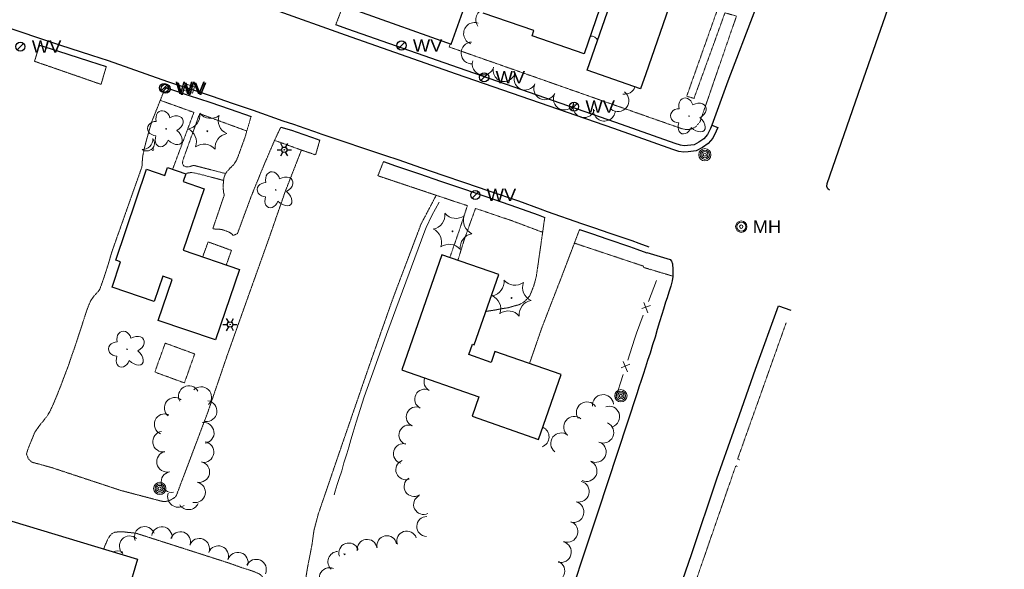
# Model space of a CAD drawing. Extents: x 386588 to 390135, y 96998 to 113606.
# Tile 21 of 93: x 387758 to 388141, y 98474 to 98687. Entities that reach past the tile are written whole.
import ezdxf
from ezdxf.enums import TextEntityAlignment as Align

# ---------------------------------------------------------------- set-up
doc = ezdxf.new("R2010")
doc.units = 0
doc.header["$MEASUREMENT"] = 0
doc.linetypes.add('Wisdot3', pattern=[0.1875, 0.125, -0.0625])
doc.linetypes.add('Wisdot5', pattern=[0.1, 0.05, -0.05])
for name, color, linetype, lineweight in [('E_BLD', 241, 'Continuous', 25), ('E_DRN', 40, 'Continuous', 15), ('E_DWY', 2, 'Wisdot3', 15), ('E_LAND_Vegetation', 3, 'Continuous', 15), ('E_LTG', 21, 'Continuous', 25), ('E_MISCPROP', 30, 'Continuous', 15), ('E_MISCPROP_Railing', 30, 'Continuous', 15), ('E_MISCPROP_Solid', 241, 'Continuous', 15), ('E_PATH_Sidewalk', 2, 'Wisdot5', 15), ('E_RDWY', 21, 'Continuous', 25), ('E_UTL_MH', 30, 'Continuous', 15), ('E_UTL_W', 5, 'Continuous', 25)]:
    doc.layers.add(name, color=color, linetype=linetype, lineweight=lineweight)
doc.styles.add('Style-dot_font5', font='dot_font5.shx')

# ---------------------------------------------------------------- blocks, each defined once
blk = doc.blocks.new('INLET')
at = {"layer": 'E_DRN', "flags": 128}
blk.add_lwpolyline([(-7.5, 10), (7.5, 10), (7.5, 0), (-7.5, 0)], close=True, dxfattribs=at)
blk = doc.blocks.new('LPOL')
at = {"layer": 'E_LTG'}
for p, q in [((-4, 0), (-1.5, 0)), ((-0.75, 1.3), (-2, 3.46)), ((0.75, 1.3), (2, 3.46)), ((1.5, 0), (4, 0)), ((-2, -3.46), (-0.75, -1.3)), ((2, -3.46), (0.75, -1.3))]:
    blk.add_line(p, q, dxfattribs=at)
for radius in [1.5, 1.5, 1.5, 0.125]:
    blk.add_circle((0, 0), radius, dxfattribs=at)
blk = doc.blocks.new('MH')
at = {"layer": 'E_UTL_MH'}
for radius in [5, 4, 1.5]:
    blk.add_circle((0, 0), radius, dxfattribs=at)
at = {"layer": 'E_UTL_MH', "style": 'Style-dot_font5', "width": 1.111111}
blk.add_text('MH', height=10.8, dxfattribs=at).set_placement((10, 0), align=Align.MIDDLE_LEFT)
blk = doc.blocks.new('CTRE')
at = {"layer": 'E_LAND_Vegetation'}
blk.add_circle((0, 0), 0.223, dxfattribs=at)
for centre, start, end in [((-11.97, 8.96), 280.2067, 5.9716), ((1.81, 14.92), 220.2113, 305.9762), ((13.83, 5.89), 160.2113, 245.9762), ((-13.83, -5.9), 340.2113, 65.9762), ((-1.81, -14.93), 40.2113, 125.9762)]:
    blk.add_arc(centre, 7.87, start, end, dxfattribs=at)
at = {"layer": 'E_LAND_Vegetation', "extrusion": (0, 0, -1)}
blk.add_arc((-12.03, -9.04), 7.87, 354.0728, 79.7489, dxfattribs=at)
blk = doc.blocks.new('POLE')
at = {"layer": 'E_MISCPROP'}
for radius in [4.46, 3.35, 2.23, 1.12]:
    blk.add_circle((0, 0), radius, dxfattribs=at)
blk = doc.blocks.new('SDSH')
at = {"layer": 'E_MISCPROP_Solid'}
blk.add_circle((0, 0), 1.5, dxfattribs=at)
for centre, radius, start, end in [((-8.6, 8.6), 10.7, 233.5697, 36.4341), ((-14.7, 14.7), 14.7, 268.683, 1.317)]:
    blk.add_arc(centre, radius, start, end, dxfattribs=at)
blk = doc.blocks.new('DTRE')
at = {"layer": 'E_LAND_Vegetation'}
blk.add_circle((-0.18, 0), 0.183, dxfattribs=at)
for centre, major_axis, ratio in [((-1.87, 5.32), (1.36, -4.98), 0.782863), ((4.06, 2.74), (-5.27, -2.93), 0.691916), ((-5.87, 0.15), (4.93, -0.12), 0.832022), ((-2.49, -5.24), (1.8, 4.86), 0.716896), ((3.54, -3.71), (-5.01, 4.58), 0.560249)]:
    blk.add_ellipse(centre, major_axis=major_axis, ratio=ratio, start_param=1.570796, end_param=4.712389, dxfattribs=at)
blk = doc.blocks.new('WV')
at = {"layer": 'E_UTL_W'}
blk.add_line((-2.83, -2.83), (2.83, 2.83), dxfattribs=at)
blk.add_circle((0, 0), 4, dxfattribs=at)
at = {"layer": 'E_UTL_W', "style": 'Style-dot_font5', "width": 1.111111}
blk.add_text('WV', height=10.8, dxfattribs=at).set_placement((10, 0), align=Align.MIDDLE_LEFT)

msp = doc.modelspace()

# ---------------------------------------------------------------- linework, layer by layer
at = {"layer": 'E_BLD'}
for p, q in [((387979.12, 98667.7), (387995.87, 98715.84)), ((387926.2, 98677.83), (387933.3, 98697.9)), ((387986.8, 98699.81), (387978.01, 98674.12)), ((388011.96, 98695.26), (388001.89, 98666.32)), ((387889.71, 98690.75), (387926.2, 98677.83)), ((387958.43, 98683.13), (387938.63, 98689.9)), ((387957.73, 98681.06), (387958.43, 98683.13)), ((387958.43, 98683.13), (387958.43, 98683.13)), ((387978.01, 98674.12), (387957.73, 98681.06)), ((387926.2, 98677.83), (387926.2, 98677.83)), ((387978.01, 98674.12), (387978.01, 98674.12)), ((387999.85, 98660.49), (387979.12, 98667.7)), ((387979.12, 98667.7), (387979.12, 98667.7)), ((388001.89, 98666.32), (387999.85, 98660.49)), ((388001.89, 98666.32), (388001.89, 98666.32)), ((387999.85, 98660.49), (387999.85, 98660.49)), ((387795.66, 98593.89), (387807.7, 98629.24)), ((387807.7, 98629.24), (387814.73, 98626.84)), ((387814.73, 98626.84), (387815.78, 98629.92)), ((387815.78, 98629.92), (387822.99, 98627.46)), ((387822.99, 98627.46), (387821.95, 98624.41)), ((387830.08, 98621.63), (387821.94, 98597.75)), ((387821.95, 98624.41), (387830.08, 98621.63)), ((387821.94, 98597.75), (387843.81, 98590.29)), ((387922.61, 98596.03), (387906.96, 98551.27)), ((387944.69, 98588.32), (387922.61, 98596.03)), ((387794.24, 98583.45), (387797.57, 98593.24)), ((387797.57, 98593.24), (387795.66, 98593.89)), ((387843.81, 98590.29), (387834.48, 98562.92)), ((387813.97, 98587.69), (387810.63, 98577.87)), ((387812.22, 98570.5), (387817.65, 98586.43)), ((387817.65, 98586.43), (387813.97, 98587.69)), ((387935.13, 98560.99), (387944.69, 98588.32)), ((387810.63, 98577.87), (387794.24, 98583.45)), ((387834.48, 98562.92), (387812.22, 98570.5)), ((387933.03, 98557.21), (387934.44, 98561.23)), ((387934.44, 98561.23), (387935.13, 98560.99)), ((387941.75, 98554.17), (387933.03, 98557.21)), ((387943.25, 98558.45), (387941.75, 98554.17)), ((387969.04, 98549.43), (387943.25, 98558.45)), ((387906.96, 98551.27), (387907.21, 98551.18)), ((387907.21, 98551.18), (387937.01, 98540.76)), ((387960.2, 98524.16), (387969.04, 98549.43)), ((387937.01, 98540.76), (387934.36, 98533.2)), ((387934.36, 98533.2), (387960.2, 98524.16)), ((387739.31, 98497.18), (387804.14, 98477.66)), ((387804.14, 98477.66), (387779.32, 98395.23))]:
    msp.add_line(p, q, dxfattribs=at)
at = {"layer": 'E_DWY', "flags": 128}
for points in [[(387881.26, 98685.34), (387895.26, 98721.45), (387903.27, 98739.47), (387906.66, 98744.5), (387910.5, 98748.17), (387913.46, 98749.75), (387916.4, 98750.52), (387919.39, 98750.57), (387923.01, 98749.71), (387926.76, 98748.14)], [(387792.02, 98669.11), (387789.96, 98662.23), (387789.96, 98662.23), (387764.07, 98671.2), (387766.07, 98677.49)], [(387762.1, 98521.85), (387764.19, 98527.02), (387764.91, 98528.03), (387766.03, 98529.64), (387767.47, 98531.37), (387768.67, 98532.9), (387769.97, 98534.87), (387771.28, 98537.72), (387772.86, 98541.46), (387774.45, 98545.45), (387775.83, 98549.17), (387777.18, 98552.67), (387778.65, 98557.03), (387780.03, 98560.9), (387781.17, 98564.45), (387782.35, 98567.97), (387783.54, 98571.73), (387784.52, 98574.69), (387785.13, 98576.29), (387785.91, 98578.09), (387787.29, 98580), (387788.57, 98581.42), (387789.39, 98582.4), (387789.9, 98583.77), (387790.51, 98585.44), (387791.6, 98588.67), (387792.7, 98592.09), (387794.25, 98597.34), (387805.89, 98630.2), (387805.96, 98631.72), (387806.19, 98634.3), (387806.82, 98637.38), (387807.61, 98640.44), (387808.4, 98643.27), (387809.17, 98645.95), (387809.69, 98647.68), (387815.01, 98661.01)], [(387859.93, 98645.64), (387857.48, 98640.47), (387853.18, 98630.43), (387848.42, 98618.77), (387843.04, 98604.23), (387841.4, 98603.51), (387841.01, 98603.95), (387839.96, 98604.69), (387838.26, 98605.39), (387836.88, 98605.82), (387835.63, 98605.96), (387833.43, 98606.04), (387837.96, 98619.36), (387837.71, 98619.89), (387837.54, 98621.35), (387837.53, 98623.49), (387837.76, 98625.86), (387838.38, 98627.59), (387840.25, 98629.76), (387841.47, 98630.91), (387842.59, 98632.51), (387843.35, 98634.38), (387844.21, 98636.75), (387845.3, 98639.8), (387845.84, 98641.2), (387848.36, 98649.78)], [(387875.07, 98640.5), (387873.46, 98634.83), (387873.46, 98634.83), (387867.93, 98636.69), (387861.55, 98620.33), (387854.92, 98601.3), (387847.11, 98579.45), (387839.07, 98556.91), (387831.51, 98534.79), (387819.21, 98502.25)], [(387899.86, 98632.24), (387897.69, 98626.7), (387920.38, 98619.11), (387914.49, 98607.94), (387903.48, 98578.85), (387894.66, 98553.84), (387883.53, 98521.6), (387874.52, 98495.28), (387872.81, 98488.91), (387872.15, 98484.08)], [(387962.62, 98610.51), (387959.34, 98587.58), (387958.35, 98583.9), (387956.71, 98579.91), (387954.75, 98577.8), (387952.65, 98576.58), (387950.63, 98576.08), (387948.41, 98575.41), (387945.67, 98574.99), (387943.42, 98574.54), (387940.69, 98574.13), (387939.67, 98573.96)], [(387976.15, 98605.81), (387969.6, 98588.55), (387961.6, 98567.96), (387956.69, 98553.75)], [(387829.5, 98595.17), (387831.64, 98601), (387840.71, 98597.7), (387838.71, 98592.03)], [(387819.21, 98502.25), (387818.66, 98501.73), (387817.9, 98501.2), (387817.25, 98500.8), (387816.3, 98500.4), (387815.45, 98500.17), (387814.3, 98500.07), (387813.16, 98500.31), (387797.62, 98504.4), (387770.84, 98513.25), (387766.07, 98514.57), (387764.53, 98514.98), (387763.81, 98515.17), (387762.94, 98515.43), (387761.66, 98516.76), (387760.96, 98518.56), (387761.45, 98520.19), (387762.1, 98521.85)], [(387818.59, 98455.11), (387820.09, 98460.28), (387820.69, 98462.07), (387821.28, 98462.02), (387822.44, 98461.68), (387824.21, 98461.13), (387825.71, 98460.66), (387828.13, 98459.96), (387830.59, 98459.42), (387832.27, 98459), (387833.86, 98458.63), (387835.54, 98458.21), (387837.55, 98457.92), (387839.71, 98457.79), (387841.77, 98457.93), (387843.86, 98458.28), (387845.25, 98458.57), (387846.55, 98458.89), (387848.41, 98459.63), (387849.54, 98460.48), (387850.54, 98461.28), (387851.59, 98462.29), (387852.4, 98463.23), (387853.23, 98464.67), (387853.76, 98466.34), (387853.81, 98467.53), (387853.73, 98468.26), (387853.34, 98469.75), (387852.62, 98471.06), (387851.55, 98471.97), (387849.34, 98472.9), (387847.38, 98473.58), (387844.74, 98474.38), (387839.36, 98476.3), (387803.36, 98487.83), (387802.63, 98487.87), (387801.37, 98488.01), (387799.9, 98488.15), (387798.71, 98488.31), (387796.74, 98488.31), (387795.35, 98488.14), (387795, 98488.03), (387794.25, 98487.62), (387793.45, 98486.82), (387792.54, 98485.33), (387791.6, 98483.2), (387790.98, 98481.62)], [(387824.41, 98321.67), (387824.09, 98324.41), (387824.13, 98325.1), (387824.28, 98325.73), (387824.43, 98326.21), (387824.7, 98326.77), (387825.13, 98327.18), (387829.64, 98325.84), (387834.91, 98340.7), (387835.42, 98340.99), (387838.27, 98340.21), (387841.98, 98339.59), (387845.77, 98338.9), (387847.95, 98338.41), (387848.9, 98338.25), (387849.76, 98338.02), (387850.15, 98338.14), (387850.58, 98338.51), (387850.91, 98339.34), (387855.92, 98356.04), (387869.88, 98400.13), (387878.24, 98426.77), (387886.31, 98452.42), (387877.34, 98458.37), (387872.77, 98461.97), (387870.82, 98463.76), (387869.99, 98464.65), (387869.44, 98466.15), (387869.39, 98468.08), (387869.65, 98470.33), (387870.24, 98474.03), (387870.83, 98477.12), (387871.3, 98479.52), (387871.87, 98482.34), (387872.15, 98484.08)]]:
    msp.add_lwpolyline(points, dxfattribs=at)
at = {"layer": 'E_LAND_Vegetation'}
for centre, radius, start, end in [((387940.1, 98687.37), 4.27, 102.1965, 215.3277), ((387935.32, 98681.98), 4.27, 70.5223, 250.5223), ((387934.34, 98674.42), 4.27, 92.3817, 272.3817), ((387980.93, 98678.66), 2.26, 14.2306, 106.1167), ((387938.66, 98670.15), 4.27, 162.5734, 342.5734), ((387946.81, 98667.59), 4.27, 162.5734, 342.5734), ((387954.97, 98664.27), 4.27, 153.9213, 333.9213), ((387962.63, 98660.52), 4.27, 153.9213, 333.9213), ((387991.07, 98655.9), 4.27, 231.9057, 51.9057), ((387993.71, 98662.68), 4.27, 260.8122, 340.1005), ((387970.26, 98656.56), 4.27, 152.292, 332.292), ((387977.88, 98653.58), 4.27, 161.6299, 341.6299), ((387985.8, 98652.24), 4.27, 174.8047, 354.8047), ((387919.51, 98546.6), 3.86, 156.8872, 241.6612), ((387824.14, 98541.04), 4.03, 28.3085, 208.2932), ((387828.92, 98540.65), 4.03, 316.0672, 136.0519), ((387818.61, 98536.47), 4.03, 51.1574, 231.1421), ((387915.86, 98539.87), 3.86, 63.1437, 243.1284), ((387985.29, 98537.55), 4.09, 6.1115, 186.0962), ((387831.04, 98535.23), 4.03, 262.5809, 82.5656), ((387912.59, 98533.01), 3.86, 66.3988, 246.3835), ((387979, 98534.73), 4.09, 34.558, 214.5426), ((387987.67, 98533.03), 4.09, 289.3098, 109.2944), ((387814.74, 98530.11), 4.03, 66.4232, 246.4079), ((387974.08, 98529.05), 4.09, 51.188, 231.1727), ((387829.91, 98526.75), 4.03, 277.3088, 97.2935), ((387909.75, 98525.95), 3.86, 69.4401, 249.4248), ((387960.2, 98525.21), 4.09, 290.2575, 65.8693), ((387985.37, 98526.92), 4.09, 245.304, 65.2887), ((387814.11, 98523.38), 4.03, 99.1177, 279.1024), ((387969.03, 98522.66), 4.09, 52.143, 232.1277), ((387829.83, 98519.32), 4.03, 261.4025, 81.3872), ((387907.59, 98518.74), 3.86, 74.6568, 254.6415), ((387982.42, 98519.4), 4.09, 242.9561, 62.9408), ((387815.67, 98515.59), 4.03, 102.1315, 282.1162), ((387828.18, 98511.57), 4.03, 258.1738, 78.1585), ((387908.52, 98512.44), 3.86, 111.1361, 291.1208), ((387978.84, 98511.94), 4.09, 245.6372, 65.6218), ((387817.38, 98507.68), 4.03, 100.8407, 280.8254), ((387826.53, 98503.69), 4.03, 258.1738, 78.1585), ((387911.75, 98505.91), 3.86, 122.3727, 302.3574), ((387975.8, 98503.95), 4.09, 255.6634, 75.6481), ((387820.02, 98502.03), 4.17, 161.83, 303.2685), ((387915.46, 98498.91), 3.86, 116.2391, 296.2238), ((387824.01, 98501.11), 4.17, 214.5877, 334.4018), ((387973.76, 98496.04), 4.09, 255.4441, 75.4288), ((387916.67, 98490.4), 3.86, 88.6576, 268.6423), ((387971.41, 98488.39), 4.09, 250.9539, 70.9385), ((387801.07, 98482.77), 3.95, 47.3192, 227.3039), ((387806.91, 98486.38), 3.95, 21.1704, 201.155), ((387813.64, 98486.33), 3.95, 352.5572, 172.5419), ((387820.88, 98484.4), 3.95, 341.3971, 161.3818), ((387901.15, 98482.94), 3.86, 10.6464, 190.631), ((387908.92, 98484.76), 3.86, 18.479, 198.4637), ((387828.21, 98481.78), 3.95, 338.6123, 158.597), ((387835.6, 98478.93), 3.95, 339.111, 159.0957), ((387886.33, 98480.1), 3.86, 19.7133, 199.698), ((387893.49, 98481.52), 3.86, 8.5386, 188.5233), ((387968.87, 98480.47), 4.09, 254.769, 74.7537), ((387796.42, 98476.98), 3.95, 59.8447, 116.5465), ((387843.22, 98476.4), 3.95, 343.1224, 163.107), ((387882.28, 98476.69), 4.02, 93.7585, 226.4515), ((387887.98, 98481.82), 4.02, 209.3757, 217.2305), ((387882.28, 98476.69), 4.02, 46.4669, 48.3649), ((387850.33, 98473.66), 3.95, 335.4321, 155.4168), ((387966.32, 98473.02), 4.09, 246.9673, 66.9519), ((387878.89, 98470.36), 4.02, 68.3863, 248.371)]:
    msp.add_arc(centre, radius, start, end, dxfattribs=at)
at = {"layer": 'E_MISCPROP_Railing'}
for p, q in [((388003.81, 98576.34), (388000.35, 98575.05)), ((388001.22, 98577.49), (388002.71, 98573.45)), ((387995.78, 98553.47), (387992.39, 98551.99)), ((387993.13, 98554.48), (387994.83, 98550.52))]:
    msp.add_line(p, q, dxfattribs=at)
at = {"layer": 'E_MISCPROP_Railing', "flags": 128}
for points in [[(387921.51, 98616.45), (387918.69, 98611.22), (387916.47, 98606.56), (387915.92, 98605.28), (387904.72, 98574.83), (387900.99, 98565), (387896.38, 98551.9), (387892.41, 98540.82), (387889.27, 98530.96), (387888.01, 98527.01), (387887.22, 98524.11), (387886.42, 98521.27), (387885.59, 98518.61), (387884.5, 98515.16), (387883.61, 98512.03), (387882.68, 98509.05), (387881.87, 98506.66), (387881.1, 98504.13), (387880.69, 98502.72)], [(388006.09, 98586.02), (388003, 98577.89)], [(388000.95, 98572.52), (387998.27, 98565.47), (387997.55, 98563.25)], [(387997.55, 98563.25), (387994.89, 98554.97)], [(387993.12, 98549.5), (387990.09, 98540.1)]]:
    msp.add_lwpolyline(points, dxfattribs=at)
at = {"layer": 'E_PATH_Sidewalk', "flags": 128}
for points in [[(388009.24, 98696.2), (388029.56, 98690.59), (388017.83, 98657.58), (388020.68, 98656.78), (388032.74, 98690.04), (388037.2, 98688.75), (388023.02, 98647.66), (388021.34, 98645.68), (388019.53, 98644.81), (388017.68, 98644.63), (388015.84, 98645.03), (387925.44, 98676.76), (387925.89, 98677.95)], [(387813.02, 98656.02), (387826.1, 98651.33), (387826.1, 98651.33), (387817.82, 98629.22)], [(387838.37, 98627.57), (387826.36, 98630.66), (387825.67, 98630.65), (387824.08, 98630.16), (387822.97, 98630.14), (387822.09, 98630.63), (387821.66, 98631.46), (387821.74, 98632.24), (387821.95, 98633.15), (387828.33, 98650.83), (387846.69, 98644.1)], [(387867.93, 98636.69), (387857.48, 98640.47)], [(387822.97, 98627.47), (387823.89, 98627.83), (387825.12, 98627.95), (387826.85, 98627.7), (387828.19, 98627.37), (387837.67, 98624.89)], [(387925.68, 98594.96), (387929.47, 98605.77), (387932.51, 98615.07), (387920.38, 98619.11)], [(387961.8, 98604.74), (387950.08, 98609.13), (387935.68, 98614.04), (387934.18, 98609.93), (387931.29, 98601.82), (387928.8, 98593.87)], [(388012.44, 98587.68), (388000.98, 98591.1), (388001, 98591.58), (387974.14, 98600.52)], [(388038.41, 98516.29), (388037.65, 98516.6), (388056.55, 98569.59), (388056.72, 98569.54)], [(387826.4, 98557.45), (387814.94, 98561.65), (387810.89, 98550.41)], [(387810.86, 98550.42), (387822.42, 98546.18), (387826.4, 98557.47)], [(388037.54, 98513.75), (388036.95, 98514), (388010.15, 98436.73), (388008.44, 98431.84)]]:
    msp.add_lwpolyline(points, dxfattribs=at)
at = {"layer": 'E_RDWY', "flags": 128}
for points in [[(388138.45, 98952.56), (388136.96, 98946.78), (388126.09, 98915.55), (388105.86, 98862.15), (388087.72, 98811.6), (388078.21, 98782.86), (388064.88, 98745.83), (388044.35, 98690.88), (388033.8, 98663.51), (388027.56, 98646.4)], [(388085.68, 98661.78), (388125.55, 98775.84), (388133.24, 98798.2), (388150.39, 98847.21), (388167.92, 98897.72), (388178.25, 98926.51), (388176.85, 98927.86), (388175.87, 98930.12), (388175.55, 98932.37), (388175.51, 98934.9), (388176.65, 98937.3)], [(388027.56, 98646.4), (388029.9, 98645.52), (388029.37, 98644.09), (388028, 98641.38), (388026.14, 98639.26), (388023.93, 98637.65), (388021.48, 98636.36), (388018.39, 98635.95), (388016.69, 98635.84), (388014.79, 98636.12), (388012.51, 98636.9), (387989.45, 98645.02), (387928.25, 98666.23), (387885.1, 98681.31), (387857.52, 98691.16), (387827.15, 98701.77), (387793.83, 98713.13), (387779.67, 98702.62), (387777.75, 98702.06), (387775.47, 98702.77), (387750.15, 98711.68)], [(387704.57, 98666.96), (387707.75, 98676.9), (387709.43, 98681.53), (387710.99, 98684.53), (387713.41, 98687.49), (387716.01, 98689.48), (387718.76, 98690.83), (387721.13, 98691.55), (387723.29, 98691.96), (387725.12, 98692.09), (387726.11, 98692.09), (387726.67, 98692.1), (387732.52, 98691.27), (387734.86, 98690.51), (387737.46, 98689.76), (387766.76, 98679.9)], [(388027.56, 98646.4), (388027.07, 98645.09), (388025.91, 98642.79), (388024.45, 98641.12), (388022.61, 98639.78), (388020.71, 98638.78), (388018.15, 98638.44), (388016.8, 98638.35), (388015.38, 98638.56), (388013.33, 98639.26), (387990.28, 98647.38), (387929.07, 98668.59), (387885.93, 98683.67), (387881.26, 98685.34)], [(387766.76, 98679.9), (387773.84, 98677.63), (387786.28, 98673.59), (387792.79, 98671.49), (387815.77, 98663.39)], [(387766, 98677.52), (387773.07, 98675.25), (387785.51, 98671.21), (387792.02, 98669.11)], [(387815.77, 98663.39), (387818.58, 98662.42), (387825.02, 98660.34), (387833.16, 98657.64), (387840.97, 98654.97), (387849.17, 98652.15), (387860.64, 98648.04)], [(387814.95, 98661.03), (387817.79, 98660.05), (387824.25, 98657.96), (387832.36, 98655.27), (387840.16, 98652.6), (387848.36, 98649.78)], [(388073.46, 98621.1), (388072.78, 98621.62), (388072.42, 98622.47), (388072.47, 98623.7), (388085.68, 98661.78)], [(387860.64, 98648.04), (387864.83, 98646.8), (387869.29, 98645.25), (387873.06, 98643.89), (387875.92, 98642.85), (387900.68, 98634.6)], [(387859.93, 98645.64), (387864.07, 98644.42), (387868.45, 98642.9), (387872.2, 98641.54), (387875.07, 98640.5)], [(387899.86, 98632.24), (387904.59, 98630.61), (387913.83, 98627.45), (387922.11, 98624.57), (387930.56, 98621.76), (387940.03, 98618.48), (387951.57, 98614.56), (387960.01, 98611.47), (387962.62, 98610.51)], [(387900.68, 98634.6), (387905.4, 98632.97), (387914.65, 98629.82), (387922.92, 98626.93), (387931.37, 98624.13), (387940.84, 98620.84), (387952.4, 98616.92), (387960.87, 98613.82), (387963.49, 98612.85), (387976.95, 98608.18)], [(387976.15, 98605.81), (387980.79, 98604.25), (387987.16, 98602.04), (387995.63, 98599.15), (387998.42, 98598.15), (388002.33, 98596.77)], [(387976.95, 98608.18), (387981.6, 98606.61), (387987.97, 98604.4), (387996.46, 98601.51), (387999.26, 98600.51), (388003.16, 98599.13)], [(388002.36, 98596.86), (388011.42, 98594.22), (388011.99, 98593.57), (388012.32, 98592.49), (388012.49, 98590.25), (388012.44, 98587.6), (388012.23, 98585.83), (388011.72, 98583.76), (388010.94, 98581.47), (388010.19, 98579.23), (388009.64, 98577.52), (388008.82, 98574.91), (388008.13, 98572.72), (388007.31, 98569.98), (388006.39, 98566.93), (388005.53, 98564), (388004.6, 98560.93), (388003.6, 98557.79), (388002.64, 98554.9), (388001.77, 98552.28), (388000.9, 98549.47), (388000.09, 98547.07), (387999.21, 98544.51), (387998.56, 98542.31), (387983.28, 98495.96), (387968.3, 98451.09)], [(388005.43, 98438.35), (388019.8, 98479.92), (388029.59, 98508.96), (388038.44, 98533.81), (388044.58, 98551.56), (388053.52, 98576.1), (388058.41, 98574.45)]]:
    msp.add_lwpolyline(points, dxfattribs=at)

# ---------------------------------------------------------------- block references
at = {"layer": 'E_DRN', "xscale": 0.25, "yscale": 0.25, "zscale": 0.25, "rotation": 341.8840939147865}
msp.add_blockref('INLET', (387823.77, 98659.43), dxfattribs=at)
at = {"layer": 'E_LAND_Vegetation'}
for name, p, xscale, yscale, zscale in [('DTRE', (388018.86, 98649.9), 0.6769248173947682, 0.6769248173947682, 0.6769248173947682), ('DTRE', (387815.38, 98644.95), 0.6769248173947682, 0.6769248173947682, 0.6769248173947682), ('CTRE', (387831.34, 98643.99), 0.7108526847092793, 0.7108526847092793, 0.7108526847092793), ('DTRE', (387858.05, 98621.2), 0.6769248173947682, 0.6769248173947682, 0.6769248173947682), ('CTRE', (387926.73, 98605.11), 0.7108526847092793, 0.7108526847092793, 0.7108526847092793), ('CTRE', (387949.72, 98579.19), 0.7108526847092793, 0.7108526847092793, 0.7108526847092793), ('DTRE', (387800.21, 98559.26), 0.6769248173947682, 0.6769248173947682, 0.6769248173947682)]:
    msp.add_blockref(name, p, dxfattribs=dict(at, xscale=xscale, yscale=yscale, zscale=zscale))
at = {"layer": 'E_LTG', "xscale": 0.692840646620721, "yscale": 0.692840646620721, "zscale": 0.692840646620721}
for p in [(387861.25, 98636.8), (387840.18, 98568.89)]:
    msp.add_blockref('LPOL', p, dxfattribs=at)
at = {"layer": 'E_MISCPROP', "xscale": 0.5377037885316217, "yscale": 0.5377037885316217, "zscale": 0.5377037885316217}
for p in [(388024.9, 98634.89), (387992.22, 98541.18), (387812.81, 98505.16)]:
    msp.add_blockref('POLE', p, dxfattribs=at)
at = {"layer": 'E_MISCPROP_Solid', "xscale": 0.2807663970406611, "yscale": 0.2807663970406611, "zscale": 0.2807663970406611}
msp.add_blockref('SDSH', (387810.13, 98636.93), dxfattribs=at)
at = {"layer": 'E_UTL_MH', "xscale": 0.4444444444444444, "yscale": 0.4444444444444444, "zscale": 0.4444444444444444}
msp.add_blockref('MH', (388039.08, 98606.92), dxfattribs=at)
at = {"layer": 'E_UTL_W', "xscale": 0.4444444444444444, "yscale": 0.4444444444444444, "zscale": 0.4444444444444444}
for p in [(387758.6, 98676.9), (387906.86, 98677.35), (387939.05, 98664.99), (387814.48, 98660.83), (387815.11, 98660.54), (387974.01, 98653.57), (387935.57, 98619.26)]:
    msp.add_blockref('WV', p, dxfattribs=at)

doc.saveas('drawing.dxf')
